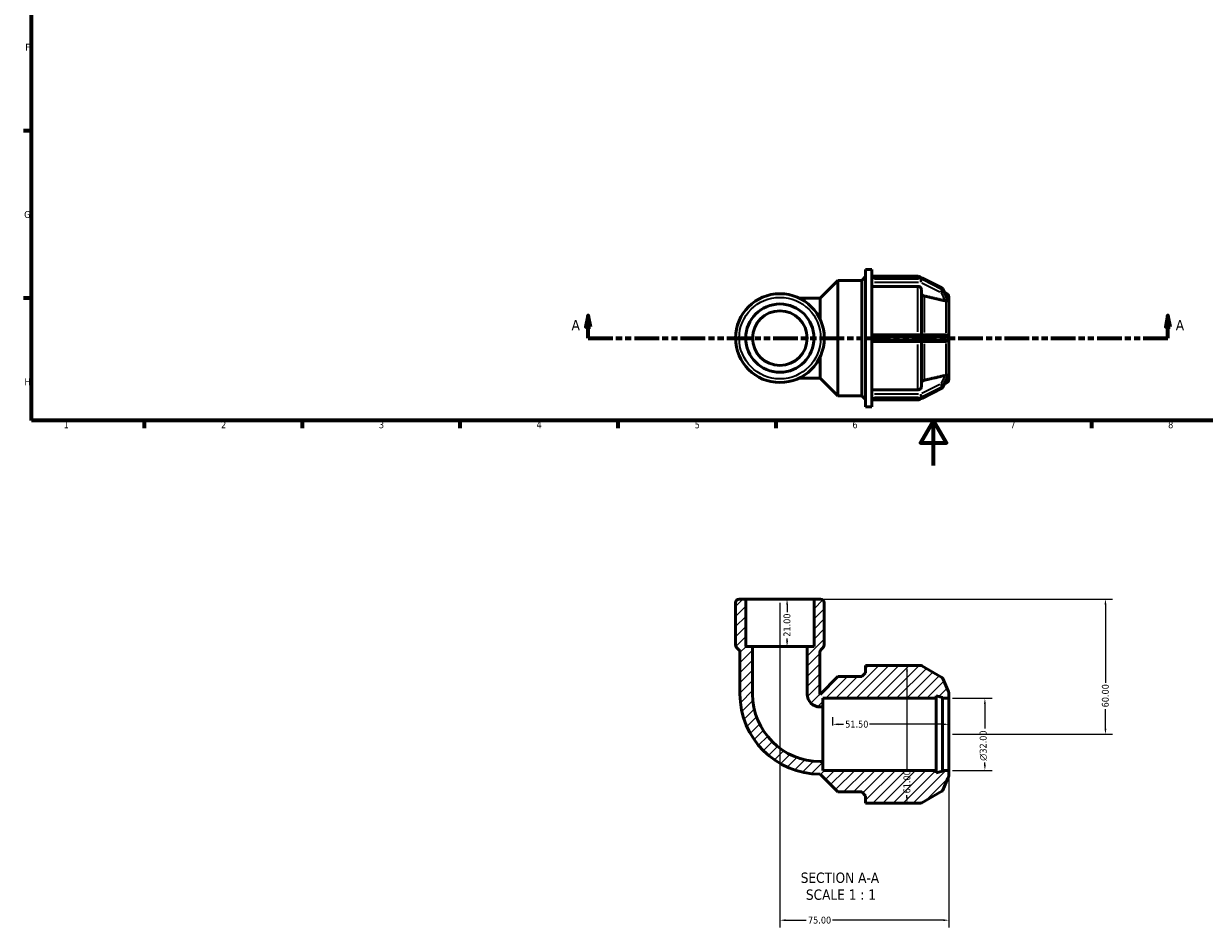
# Model space of a CAD drawing. Header units: millimetres. Extents: x 0 to 894, y -205 to 594.
# Tile 1 of 4: x 17 to 541, y -205 to 196. Entities that reach past the tile are written whole.
import ezdxf

# ---------------------------------------------------------------- set-up
doc = ezdxf.new("R2010")
doc.units = ezdxf.units.MM
doc.linetypes.add('DOUBLE_DASH_CHAIN', pattern=[1.2403, 0.6614, -0.0827, 0.1654, -0.0827, 0.1654, -0.0827])
for name, color, linetype, lineweight in [('Border (ANSI)', 7, 'Continuous', 70), ('Dimension (ANSI)', 7, 'Continuous', 25), ('Hatch (ANSI)', 7, 'Continuous', 18), ('Section Line (ANSI)', 7, 'DOUBLE_DASH_CHAIN', 70), ('Symbol (ANSI)', 7, 'Continuous', 25), ('Visible (ANSI)', 7, 'Continuous', 50), ('Visible Narrow (ANSI)', 7, 'Continuous', 35)]:
    doc.layers.add(name, color=color, linetype=linetype, lineweight=lineweight)
doc.styles.add('Label Text (ANSI)', font='tahoma.ttf')
doc.styles.add('Note Text (ANSI)', font='tahoma.ttf')
doc.dimstyles.new('Default - mm (ANSI)', dxfattribs={"dimtxt": 3.048, "dimasz": 2.5, "dimexe": 3.175, "dimexo": 1.6002, "dimgap": 0.8, "dimtad": 0, "dimtoh": 1, "dimrnd": 1e-08, "dimzin": 4, "dimdsep": 46, "dimtxsty": 'Note Text (ANSI)', "dimcen": 0.09, "dimdle": 10, "dimclrd": 256, "dimclre": 256, "dimclrt": 256, "dimadec": 1, "dimazin": 1, "dimtfac": 1, "dimtofl": 0, "dimtmove": 0, "dimatfit": 3, "dimfxl": 1, "dimtolj": 1, "dimtzin": 4, "dimlwd": -1, "dimlwe": -1, "dimarcsym": 0})

# ---------------------------------------------------------------- blocks, each defined once
blk = doc.blocks.new('Borders Default Border')
at = {"layer": 'Border (ANSI)'}
for p, q in [((20, 148.5), (16.55, 148.5)), ((20, 74.25), (16.55, 74.25)), ((70.08, 20), (70.08, 16.55)), ((140.17, 20), (140.17, 16.55)), ((210.25, 20), (210.25, 16.55)), ((280.33, 20), (280.33, 16.55)), ((350.42, 20), (350.42, 16.55)), ((490.58, 20), (490.58, 16.55))]:
    blk.add_line(p, q, dxfattribs=at)
at = {"layer": 'Border (ANSI)', "flags": 128}
for points in [[(20, 20), (20, 574), (821, 574), (821, 20), (20, 20)], [(420.5, 0), (420.5, 20), (414.73, 10), (426.27, 10), (420.5, 20)]]:
    blk.add_lwpolyline(points, dxfattribs=at)
at = {"layer": 'Border (ANSI)', "char_height": 3.05, "attachment_point": 7, "style": 'Note Text (ANSI)'}
for s, insert in [('F', (17.29, 184.1)), ('G', (16.81, 109.79)), ('H', (16.97, 35.6)), ('1', (34.35, 16.55)), ('2', (104.2, 16.55)), ('3', (174.26, 16.49)), ('4', (244.23, 16.55)), ('5', (314.48, 16.49)), ('6', (384.49, 16.49)), ('7', (454.6, 16.55)), ('8', (524.63, 16.48))]:
    blk.add_mtext(s, dxfattribs=dict(at, insert=insert))
blk = doc.blocks.new('2dTransSection0')
at = {"layer": 'Section Line (ANSI)', "linetype": 'Continuous'}
for p, q in [((267.15, 66.53), (266.15, 61.53)), ((267.15, 61.53), (267.15, 66.53)), ((268.15, 61.53), (267.15, 66.53)), ((524.56, 66.53), (523.56, 61.53)), ((524.56, 61.53), (524.56, 66.53)), ((525.56, 61.53), (524.56, 66.53)), ((266.15, 61.53), (268.15, 61.53)), ((267.15, 56.53), (267.15, 61.53)), ((523.56, 61.53), (525.56, 61.53)), ((524.56, 56.53), (524.56, 61.53)), ((267.15, 56.53), (278.08, 56.53)), ((513.62, 56.53), (524.56, 56.53))]:
    blk.add_line(p, q, dxfattribs=at)
at = {"layer": 'Section Line (ANSI)', "linetype": 'DOUBLE_DASH_CHAIN', "ltscale": 16.560007}
blk.add_line((267.15, 56.53), (524.56, 56.53), dxfattribs=at)
at = {"layer": 'Section Line (ANSI)', "linetype": 'Continuous', "flags": 128}
for points in [[(268.15, 61.53), (267.15, 66.53), (266.15, 61.53), (268.15, 61.53)], [(525.56, 61.53), (524.56, 66.53), (523.56, 61.53), (525.56, 61.53)]]:
    blk.add_lwpolyline(points, dxfattribs=at)
at = {"layer": 'Section Line (ANSI)'}
for points in [[(268.15, 61.53), (267.15, 66.53), (266.15, 61.53), (268.15, 61.53)], [(525.56, 61.53), (524.56, 66.53), (523.56, 61.53), (525.56, 61.53)]]:
    blk.add_solid(points, dxfattribs=at)
at = {"layer": 'Section Line (ANSI)', "char_height": 4.57, "attachment_point": 7, "style": 'Label Text (ANSI)'}
for insert in [(259.79, 60.03), (528.03, 60.03)]:
    blk.add_mtext('A', dxfattribs=dict(at, insert=insert))
blk = doc.blocks.new('*D7')
at = {"layer": 'Defpoints', "color": 0, "transparency": 16777216}
for p in [(352.29, -59.28), (352.29, -80.28), (355.48, -80.28)]:
    blk.add_point(p, dxfattribs=at)
at = {"layer": 'Dimension (ANSI)', "transparency": 16777216}
for p, q in [((355.48, -61.78), (355.48, -65.15)), ((355.48, -77.78), (355.48, -76.78))]:
    blk.add_line(p, q, dxfattribs=at)
for points in [[(355.06, -61.78), (355.89, -61.78), (355.48, -59.28)], [(355.06, -77.78), (355.89, -77.78), (355.48, -80.28)]]:
    blk.add_solid(points, dxfattribs=at)
at = {"layer": 'Dimension (ANSI)', "transparency": 16777216, "insert": (353.89, -75.98), "char_height": 3.048, "attachment_point": 1, "rotation": 90, "style": 'Note Text (ANSI)'}
blk.add_mtext('\\A1;21.00', dxfattribs=at)
blk = doc.blocks.new('*D8')
at = {"layer": 'Defpoints', "color": 0, "transparency": 16777216}
for p in [(367.43, -59.28), (427.29, -119.28), (496.81, -119.28)]:
    blk.add_point(p, dxfattribs=at)
at = {"layer": 'Dimension (ANSI)', "transparency": 16777216}
for p, q in [((369.03, -59.28), (499.98, -59.28)), ((496.81, -61.78), (496.81, -96.44)), ((496.81, -116.78), (496.81, -108.12)), ((428.89, -119.28), (499.98, -119.28))]:
    blk.add_line(p, q, dxfattribs=at)
for points in [[(496.39, -61.78), (497.22, -61.78), (496.81, -59.28)], [(496.39, -116.78), (497.22, -116.78), (496.81, -119.28)]]:
    blk.add_solid(points, dxfattribs=at)
at = {"layer": 'Dimension (ANSI)', "transparency": 16777216, "insert": (495.22, -107.32), "char_height": 3.048, "attachment_point": 1, "rotation": 90, "style": 'Note Text (ANSI)'}
blk.add_mtext('\\A1;60.00', dxfattribs=at)
blk = doc.blocks.new('*D9')
at = {"layer": 'Defpoints', "color": 0, "transparency": 16777216}
for p in [(352.29, -59.28), (427.29, -135.28), (352.29, -201.78)]:
    blk.add_point(p, dxfattribs=at)
at = {"layer": 'Dimension (ANSI)', "transparency": 16777216}
for p, q in [((352.29, -60.88), (352.29, -204.96)), ((427.29, -136.88), (427.29, -204.96)), ((354.79, -201.78), (363.96, -201.78)), ((424.79, -201.78), (375.61, -201.78))]:
    blk.add_line(p, q, dxfattribs=at)
for points in [[(354.79, -201.37), (354.79, -202.2), (352.29, -201.78)], [(424.79, -201.37), (424.79, -202.2), (427.29, -201.78)]]:
    blk.add_solid(points, dxfattribs=at)
at = {"layer": 'Dimension (ANSI)', "transparency": 16777216, "insert": (364.76, -200.2), "char_height": 3.048, "attachment_point": 1, "style": 'Note Text (ANSI)'}
blk.add_mtext('\\A1;75.00', dxfattribs=at)
blk = doc.blocks.new('*D10')
at = {"layer": 'Defpoints', "color": 0, "transparency": 16777216}
for p in [(427.29, -103.28), (427.29, -135.28), (443.29, -135.28)]:
    blk.add_point(p, dxfattribs=at)
at = {"layer": 'Dimension (ANSI)', "transparency": 16777216}
for p, q in [((428.89, -103.28), (446.46, -103.28)), ((443.29, -105.78), (443.29, -116.69)), ((428.89, -135.28), (446.46, -135.28)), ((443.29, -132.78), (443.29, -131.83))]:
    blk.add_line(p, q, dxfattribs=at)
for points in [[(442.87, -105.78), (443.7, -105.78), (443.29, -103.28)], [(442.87, -132.78), (443.7, -132.78), (443.29, -135.28)]]:
    blk.add_solid(points, dxfattribs=at)
at = {"layer": 'Dimension (ANSI)', "transparency": 16777216, "insert": (440.99, -131.03), "char_height": 3.048, "attachment_point": 1, "rotation": 90, "style": 'Note Text (ANSI)'}
blk.add_mtext('\\A1;\\fAIGDT|b0|i0;\\H3.0480;\\ln\\fTahoma|b0|i0;\\H3.0480;32.00', dxfattribs=at)
blk = doc.blocks.new('*D11')
at = {"layer": 'Defpoints', "color": 0, "transparency": 16777216}
for p in [(375.79, -114.84), (375.79, -117.03), (427.29, -119.28)]:
    blk.add_point(p, dxfattribs=at)
at = {"layer": 'Dimension (ANSI)', "transparency": 16777216}
for p, q in [((375.79, -115.43), (375.79, -111.66)), ((378.29, -114.84), (380.49, -114.84)), ((424.79, -114.84), (392.09, -114.84))]:
    blk.add_line(p, q, dxfattribs=at)
for points in [[(378.29, -114.42), (378.29, -115.25), (375.79, -114.84)], [(424.79, -114.42), (424.79, -115.25), (427.29, -114.84)]]:
    blk.add_solid(points, dxfattribs=at)
at = {"layer": 'Dimension (ANSI)', "transparency": 16777216, "insert": (381.29, -113.25), "char_height": 3.048, "attachment_point": 1, "style": 'Note Text (ANSI)'}
blk.add_mtext('\\A1;51.50', dxfattribs=at)
blk = doc.blocks.new('*D12')
at = {"layer": 'Defpoints', "color": 0, "transparency": 16777216}
for p in [(408.71, -88.78), (408.71, -149.78), (408.71, -149.78)]:
    blk.add_point(p, dxfattribs=at)
at = {"layer": 'Dimension (ANSI)', "transparency": 16777216}
for p, q in [((408.71, -91.28), (408.71, -134.63)), ((408.71, -147.28), (408.71, -146.31))]:
    blk.add_line(p, q, dxfattribs=at)
for points in [[(408.3, -91.28), (409.13, -91.28), (408.71, -88.78)], [(408.3, -147.28), (409.13, -147.28), (408.71, -149.78)]]:
    blk.add_solid(points, dxfattribs=at)
at = {"layer": 'Dimension (ANSI)', "transparency": 16777216, "insert": (407.13, -145.51), "char_height": 3.048, "attachment_point": 1, "rotation": 90, "style": 'Note Text (ANSI)'}
blk.add_mtext('\\A1;61.00', dxfattribs=at)

msp = doc.modelspace()

# ---------------------------------------------------------------- hatches: boundary and pattern name
at = {"layer": 'Hatch (ANSI)'}
h = msp.add_hatch(dxfattribs=at)
h.set_pattern_fill('ANSI31', color=256, scale=25.4, style=0)
h.set_pattern_definition([(45, (0, 0), (-2.245064, 2.245064), [])])
edge = h.paths.add_edge_path()
edge.add_line((367.433, -80.276), (364.404, -80.276))
edge.add_line((364.404, -80.276), (364.404, -101.396))
edge.add_ellipse((370.167, -101.396), major_axis=(-5.764, 0), ratio=1, start_angle=0, end_angle=90)
edge.add_line((370.167, -107.16), (371.287, -107.16))
edge.add_line((371.287, -107.16), (371.287, -103.276))
edge.add_line((371.287, -103.276), (421.687, -103.276))
edge.add_line((421.687, -103.276), (421.687, -102.206))
edge.add_line((421.687, -102.206), (424.487, -102.956))
edge.add_line((424.487, -102.956), (424.487, -103.276))
edge.add_line((424.487, -103.276), (427.287, -103.276))
edge.add_line((427.287, -103.276), (427.287, -100.897))
edge.add_ellipse((425.687, -100.897), major_axis=(1.6, 0), ratio=1, start_angle=0, end_angle=45.3879)
edge.add_line((426.811, -99.758), (424.612, -94.5))
edge.add_ellipse((423.727, -94.871), major_axis=(0.886, 0.37), ratio=1, start_angle=0, end_angle=37.30605)
edge.add_line((424.207, -94.039), (415.313, -88.905))
edge.add_ellipse((414.833, -89.736), major_axis=(0.48, 0.831), ratio=1, start_angle=0, end_angle=30)
edge.add_line((414.833, -88.776), (393.127, -88.776))
edge.add_line((393.127, -88.776), (390.327, -88.776))
edge.add_line((390.327, -88.776), (390.327, -91.996))
edge.add_line((390.327, -91.996), (388.647, -93.676))
edge.add_line((388.647, -93.676), (378.047, -93.676))
edge.add_line((378.047, -93.676), (370.167, -101.556))
edge.add_ellipse((370.167, -101.396), major_axis=(0, -0.16), ratio=1, start_angle=270, end_angle=360, ccw=False)
edge.add_line((370.008, -101.396), (370.008, -82.908))
edge.add_ellipse((371.608, -82.908), major_axis=(-1.6, 0), ratio=1, start_angle=315, end_angle=360, ccw=False)
edge.add_line((370.476, -81.776), (371.508, -80.745))
edge.add_ellipse((370.377, -79.613), major_axis=(1.131, -1.131), ratio=1, start_angle=0, end_angle=45)
edge.add_line((371.977, -79.613), (371.977, -60.876))
edge.add_ellipse((370.377, -60.876), major_axis=(1.6, 0), ratio=1, start_angle=0, end_angle=90)
edge.add_line((370.377, -59.276), (367.433, -59.276))
edge.add_line((367.433, -59.276), (367.433, -80.276))
edge = h.paths.add_edge_path()
edge.add_line((340.171, -80.276), (337.142, -80.276))
edge.add_line((337.142, -80.276), (337.142, -59.276))
edge.add_line((337.142, -59.276), (334.198, -59.276))
edge.add_ellipse((334.198, -60.876), major_axis=(0, 1.6), ratio=1, start_angle=0, end_angle=90)
edge.add_line((332.598, -60.876), (332.598, -79.613))
edge.add_ellipse((334.198, -79.613), major_axis=(-1.6, 0), ratio=1, start_angle=0, end_angle=45)
edge.add_line((333.067, -80.745), (334.099, -81.776))
edge.add_ellipse((332.967, -82.908), major_axis=(1.131, 1.131), ratio=1, start_angle=315, end_angle=360, ccw=False)
edge.add_line((334.567, -82.908), (334.567, -101.396))
edge.add_ellipse((370.167, -101.396), major_axis=(-35.6, 0), ratio=1, start_angle=0, end_angle=90)
edge.add_line((370.167, -136.996), (378.047, -144.876))
edge.add_line((378.047, -144.876), (388.647, -144.876))
edge.add_line((388.647, -144.876), (390.327, -146.556))
edge.add_line((390.327, -146.556), (390.327, -149.776))
edge.add_line((390.327, -149.776), (393.127, -149.776))
edge.add_line((393.127, -149.776), (414.833, -149.776))
edge.add_ellipse((414.833, -148.816), major_axis=(0, -0.96), ratio=1, start_angle=0, end_angle=30)
edge.add_line((415.313, -149.647), (424.207, -144.513))
edge.add_ellipse((423.727, -143.681), major_axis=(0.48, -0.831), ratio=1, start_angle=0, end_angle=37.30605)
edge.add_line((424.612, -144.052), (426.811, -138.794))
edge.add_ellipse((425.687, -137.655), major_axis=(1.124, -1.139), ratio=1, start_angle=0, end_angle=45.3879)
edge.add_line((427.287, -137.655), (427.287, -135.276))
edge.add_line((427.287, -135.276), (424.487, -135.276))
edge.add_line((424.487, -135.276), (424.487, -135.596))
edge.add_line((424.487, -135.596), (421.687, -136.346))
edge.add_line((421.687, -136.346), (421.687, -135.276))
edge.add_line((421.687, -135.276), (371.287, -135.276))
edge.add_line((371.287, -135.276), (371.287, -131.392))
edge.add_line((371.287, -131.392), (370.167, -131.392))
edge.add_ellipse((370.167, -101.396), major_axis=(0, -29.996), ratio=1, start_angle=270, end_angle=360, ccw=False)
edge.add_line((340.171, -101.396), (340.171, -80.276))

# ---------------------------------------------------------------- linework, layer by layer
at = {"layer": 'Visible (ANSI)'}
for p, q in [((390.327, 26.029), (390.327, 87.029)), ((390.327, 87.029), (393.127, 87.029)), ((393.127, 83.279), (393.127, 87.029)), ((393.127, 83.979), (413.491, 83.979)), ((370.167, 74.249), (378.047, 82.129)), ((378.047, 30.929), (378.047, 82.129)), ((378.047, 82.129), (388.647, 82.129)), ((388.647, 82.129), (390.327, 83.809)), ((388.647, 30.929), (388.647, 82.129)), ((393.127, 83.354), (414.833, 83.354)), ((393.127, 83.225), (393.127, 83.279)), ((393.127, 82.943), (393.127, 83.225)), ((393.127, 82.66), (393.127, 82.943)), ((393.127, 82.593), (393.127, 82.66)), ((393.127, 57.215), (393.127, 82.593)), ((413.491, 79.502), (393.127, 79.502)), ((415.263, 83.252), (424.156, 78.806)), ((370.167, 74.249), (360.87, 74.249)), ((370.167, 64.773), (370.167, 74.249)), ((415.091, 78.114), (415.091, 58.054)), ((424.591, 78.364), (426.78, 73.831)), ((426.102, 76.453), (425.427, 76.634)), ((427.287, 74.908), (427.287, 73.208)), ((427.286, 73.211), (427.287, 73.208)), ((427.287, 71.683), (427.286, 71.686)), ((427.286, 71.682), (427.287, 71.683)), ((427.287, 73.208), (427.287, 72.446)), ((427.287, 72.446), (427.287, 71.683)), ((427.287, 71.683), (427.287, 58.054)), ((414.833, 58.054), (393.127, 58.054)), ((423.727, 58.054), (414.833, 58.054)), ((425.565, 58.054), (423.727, 58.054)), ((427.286, 58.054), (427.287, 58.054)), ((427.287, 58.054), (427.287, 56.529)), ((393.127, 57.094), (393.127, 57.215)), ((393.127, 56.529), (393.127, 57.094)), ((393.127, 55.964), (393.127, 56.529)), ((393.127, 55.842), (393.127, 55.964)), ((393.127, 30.465), (393.127, 55.842)), ((393.127, 55.004), (414.833, 55.004)), ((414.833, 55.004), (423.727, 55.004)), ((415.091, 55.004), (415.091, 34.944)), ((423.727, 55.004), (425.565, 55.004)), ((427.287, 55.004), (427.286, 55.004)), ((427.287, 56.529), (427.287, 55.004)), ((427.287, 55.004), (427.287, 41.374)), ((370.167, 38.809), (370.167, 48.285)), ((360.87, 38.809), (370.167, 38.809)), ((370.167, 38.809), (378.047, 30.929)), ((426.78, 39.226), (424.591, 34.693)), ((427.287, 41.374), (427.286, 41.375)), ((427.286, 41.372), (427.287, 41.374)), ((427.287, 39.849), (427.286, 39.847)), ((427.287, 41.374), (427.287, 40.612)), ((427.287, 40.612), (427.287, 39.849)), ((427.287, 39.849), (427.287, 38.15)), ((393.127, 33.556), (413.491, 33.556)), ((424.156, 34.252), (415.263, 29.805)), ((426.102, 36.604), (425.427, 36.423)), ((378.047, 30.929), (388.647, 30.929)), ((388.647, 30.929), (390.327, 29.249)), ((393.127, 30.398), (393.127, 30.465)), ((393.127, 30.115), (393.127, 30.398)), ((393.127, 29.833), (393.127, 30.115)), ((393.127, 29.778), (393.127, 29.833)), ((393.127, 26.029), (393.127, 29.778)), ((414.833, 29.704), (393.127, 29.704)), ((393.127, 29.079), (413.491, 29.079)), ((390.327, 26.029), (393.127, 26.029)), ((332.598, -60.876), (332.598, -79.613)), ((337.142, -59.276), (334.198, -59.276)), ((337.142, -80.276), (337.142, -59.276)), ((367.433, -59.276), (337.142, -59.276)), ((370.377, -59.276), (367.433, -59.276)), ((367.433, -59.276), (367.433, -80.276)), ((371.977, -79.613), (371.977, -60.876)), ((333.067, -80.745), (334.099, -81.776)), ((334.567, -82.908), (334.567, -101.396)), ((340.171, -80.276), (337.142, -80.276)), ((340.171, -101.396), (340.171, -80.276)), ((364.404, -80.276), (340.171, -80.276)), ((367.433, -80.276), (364.404, -80.276)), ((364.404, -80.276), (364.404, -101.396)), ((370.008, -101.396), (370.008, -82.908)), ((370.476, -81.776), (371.508, -80.745)), ((393.127, -88.776), (390.327, -88.776)), ((390.327, -88.776), (390.327, -91.996)), ((414.833, -88.776), (393.127, -88.776)), ((424.207, -94.039), (415.313, -88.905)), ((378.047, -93.676), (370.167, -101.556)), ((388.647, -93.676), (378.047, -93.676)), ((390.327, -91.996), (388.647, -93.676)), ((426.811, -99.758), (424.612, -94.5)), ((371.287, -107.16), (371.287, -103.276)), ((371.287, -103.276), (421.687, -103.276)), ((421.687, -103.276), (421.687, -102.206)), ((421.687, -102.206), (424.487, -102.956)), ((421.687, -135.276), (421.687, -103.276)), ((424.487, -102.956), (424.487, -103.276)), ((424.487, -103.276), (427.287, -103.276)), ((424.487, -135.276), (424.487, -103.276)), ((427.287, -103.276), (427.287, -100.897)), ((427.287, -135.276), (427.287, -103.276)), ((370.167, -107.16), (371.287, -107.16)), ((371.287, -107.16), (371.287, -131.392)), ((371.287, -131.392), (370.167, -131.392)), ((371.287, -135.276), (371.287, -131.392)), ((421.687, -135.276), (371.287, -135.276)), ((421.687, -136.346), (421.687, -135.276)), ((424.487, -135.596), (421.687, -136.346)), ((427.287, -135.276), (424.487, -135.276)), ((424.487, -135.276), (424.487, -135.596)), ((427.287, -137.655), (427.287, -135.276)), ((370.167, -136.996), (378.047, -144.876)), ((424.612, -144.052), (426.811, -138.794)), ((378.047, -144.876), (388.647, -144.876)), ((388.647, -144.876), (390.327, -146.556)), ((390.327, -146.556), (390.327, -149.776)), ((415.313, -149.647), (424.207, -144.513)), ((390.327, -149.776), (393.127, -149.776)), ((393.127, -149.776), (414.833, -149.776))]:
    msp.add_line(p, q, dxfattribs=at)
for radius in [19.689, 15.146, 12.116]:
    msp.add_circle((352.287, 56.529), radius, dxfattribs=at)
for centre, radius, start, end in [((413.491, 82.379), 1.6, 37.53938, 90), ((414.833, 82.394), 0.96, 63.43495, 90), ((423.727, 77.947), 0.96, 25.7749, 63.43495), ((425.687, 74.908), 1.6, 0, 75), ((425.687, 38.15), 1.6, 285, 0), ((423.727, 35.111), 0.96, 296.56505, 334.2251), ((413.491, 30.679), 1.6, 270, 322.46062), ((414.833, 30.664), 0.96, 270, 296.56505), ((334.198, -60.876), 1.6, 90, 180), ((370.377, -60.876), 1.6, 0, 90), ((334.198, -79.613), 1.6, 180, 225), ((332.967, -82.908), 1.6, 0, 45), ((371.608, -82.908), 1.6, 135, 180), ((370.377, -79.613), 1.6, 315, 0), ((414.833, -89.736), 0.96, 60, 90), ((423.727, -94.871), 0.96, 22.69395, 60), ((370.167, -101.396), 35.6, 180, 270), ((370.167, -101.396), 29.996, 180, 270), ((370.167, -101.396), 5.764, 180, 270), ((370.167, -101.396), 0.16, 180, 270), ((425.687, -100.897), 1.6, 0, 45.3879), ((425.687, -137.655), 1.6, 314.6121, 0), ((423.727, -143.681), 0.96, 300, 337.30605), ((414.833, -148.816), 0.96, 270, 300)]:
    msp.add_arc(centre, radius, start, end, dxfattribs=at)
for points, knots in [([(415.091, 78.114), (415.091, 78.285), (415.044, 78.487), (414.893, 78.804), (414.761, 78.975), (414.482, 79.217), (414.285, 79.331), (413.92, 79.462), (413.688, 79.502), (413.491, 79.502)], [-0.23715043, -0.23715043, -0.23715043, -0.23715043, -0.17777855, -0.17777855, -0.11846315, -0.11846315, -0.05920815, -0.05920815, 0, 0, 0, 0]), ([(416.276, 75.257), (416.207, 75.273), (416.14, 75.293), (415.896, 75.381), (415.699, 75.495), (415.42, 75.737), (415.288, 75.908), (415.137, 76.225), (415.091, 76.427), (415.091, 76.598)], [0.51363005, 0.51363005, 0.51363005, 0.51363005, 0.53358217, 0.53358217, 0.59284832, 0.59284832, 0.65219237, 0.65219237, 0.71159169, 0.71159169, 0.71159169, 0.71159169]), ([(426.78, 73.831), (426.795, 73.8), (426.805, 73.774), (426.815, 73.733), (426.818, 73.717), (426.817, 73.702)], [-0.232396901, -0.232396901, -0.232396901, -0.232396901, -0.21082261, -0.21082261, -0.19246545, -0.19246545, -0.19246545, -0.19246545]), ([(426.817, 73.702), (426.813, 73.614), (426.811, 73.523), (426.811, 73.432), (426.811, 73.341), (426.813, 73.242), (426.817, 73.137)], [1.33103598, 1.33103598, 1.33103598, 1.33103598, 1.38568481, 1.38568481, 1.38568481, 1.44033365, 1.44033365, 1.44033365, 1.44033365]), ([(426.102, 73.032), (426.082, 73.032), (426.061, 73.032), (425.895, 73.036), (425.739, 73.057), (425.594, 73.089), (425.584, 73.091), (425.574, 73.094), (425.565, 73.096)], [0.606486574, 0.606486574, 0.606486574, 0.606486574, 0.612741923, 0.612741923, 0.657706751, 0.657706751, 0.657706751, 0.660705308, 0.660705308, 0.660705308, 0.660705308]), ([(426.817, 73.137), (426.818, 73.121), (426.816, 73.106), (426.799, 73.065), (426.774, 73.051), (426.686, 73.025), (426.585, 73.027), (426.345, 73.031), (426.23, 73.033), (426.102, 73.032)], [-0.19512185, -0.19512185, -0.19512185, -0.19512185, -0.18211866, -0.18211866, -0.15242939, -0.15242939, -0.08919668, -0.08919668, -0.04438909, -0.04438909, -0.04438909, -0.04438909]), ([(425.565, 58.054), (425.574, 58.054), (425.584, 58.054), (425.594, 58.053), (425.739, 58.051), (425.895, 58.024), (426.061, 57.962), (426.082, 57.954), (426.102, 57.946)], [0.654708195, 0.654708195, 0.654708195, 0.654708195, 0.657706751, 0.657706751, 0.657706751, 0.70267158, 0.70267158, 0.708926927, 0.708926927, 0.708926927, 0.708926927]), ([(426.102, 57.946), (426.162, 57.92), (426.219, 57.89), (426.436, 57.76), (426.563, 57.642), (426.703, 57.461), (426.745, 57.391), (426.793, 57.272), (426.807, 57.221), (426.816, 57.144), (426.817, 57.119), (426.817, 57.094)], [-0.36020375, -0.36020375, -0.36020375, -0.36020375, -0.3370342, -0.3370342, -0.26820399, -0.26820399, -0.22713993, -0.22713993, -0.19974321, -0.19974321, -0.18651494, -0.18651494, -0.18651494, -0.18651494]), ([(426.102, 55.112), (426.082, 55.103), (426.061, 55.095), (425.895, 55.033), (425.739, 55.007), (425.594, 55.004), (425.584, 55.004), (425.574, 55.004), (425.565, 55.004)], [0.606486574, 0.606486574, 0.606486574, 0.606486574, 0.612741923, 0.612741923, 0.657706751, 0.657706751, 0.657706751, 0.660705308, 0.660705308, 0.660705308, 0.660705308]), ([(426.817, 55.964), (426.818, 55.928), (426.815, 55.892), (426.797, 55.798), (426.777, 55.735), (426.678, 55.549), (426.577, 55.428), (426.342, 55.237), (426.226, 55.166), (426.102, 55.112)], [-0.18782953, -0.18782953, -0.18782953, -0.18782953, -0.16885304, -0.16885304, -0.13764731, -0.13764731, -0.08405847, -0.08405847, -0.04302488, -0.04302488, -0.04302488, -0.04302488]), ([(426.817, 57.094), (426.813, 56.9), (426.811, 56.711), (426.811, 56.529), (426.811, 56.347), (426.813, 56.157), (426.817, 55.964)], [-0.05464884, -0.05464884, -0.05464884, -0.05464884, 0, 0, 0, 0.05464884, 0.05464884, 0.05464884, 0.05464884]), ([(415.091, 36.46), (415.091, 36.631), (415.137, 36.833), (415.288, 37.15), (415.42, 37.321), (415.699, 37.563), (415.896, 37.677), (416.14, 37.765), (416.207, 37.785), (416.276, 37.801)], [0.23717922, 0.23717922, 0.23717922, 0.23717922, 0.29657854, 0.29657854, 0.35592259, 0.35592259, 0.41518874, 0.41518874, 0.43514085, 0.43514085, 0.43514085, 0.43514085]), ([(425.565, 39.962), (425.574, 39.964), (425.584, 39.966), (425.594, 39.968), (425.739, 40), (425.895, 40.022), (426.061, 40.026), (426.082, 40.026), (426.102, 40.026)], [0.654708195, 0.654708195, 0.654708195, 0.654708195, 0.657706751, 0.657706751, 0.657706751, 0.70267158, 0.70267158, 0.708926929, 0.708926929, 0.708926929, 0.708926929]), ([(426.102, 40.026), (426.236, 40.024), (426.363, 40.026), (426.6, 40.03), (426.698, 40.032), (426.79, 39.999), (426.806, 39.98), (426.816, 39.948), (426.817, 39.935), (426.817, 39.92)], [-0.29472306, -0.29472306, -0.29472306, -0.29472306, -0.26374494, -0.26374494, -0.22772673, -0.22772673, -0.20616772, -0.20616772, -0.19466633, -0.19466633, -0.19466633, -0.19466633]), ([(426.817, 39.355), (426.818, 39.342), (426.816, 39.326), (426.805, 39.283), (426.794, 39.255), (426.78, 39.226)], [-0.177003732, -0.177003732, -0.177003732, -0.177003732, -0.166751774, -0.166751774, -0.152012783, -0.152012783, -0.152012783, -0.152012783]), ([(426.817, 39.92), (426.813, 39.815), (426.811, 39.717), (426.811, 39.626), (426.811, 39.534), (426.813, 39.444), (426.817, 39.355)], [-0.05464884, -0.05464884, -0.05464884, -0.05464884, 0, 0, 0, 0.05464884, 0.05464884, 0.05464884, 0.05464884]), ([(413.491, 33.556), (413.688, 33.556), (413.92, 33.596), (414.285, 33.727), (414.482, 33.841), (414.761, 34.083), (414.893, 34.254), (415.044, 34.57), (415.091, 34.772), (415.091, 34.944)], [0, 0, 0, 0, 0.05920815, 0.05920815, 0.11846315, 0.11846315, 0.17777855, 0.17777855, 0.23715043, 0.23715043, 0.23715043, 0.23715043])]:
    msp.add_open_spline(points, degree=3, knots=knots, dxfattribs=at)
for points, weights in [([(425.565, 73.096), (421.193, 74.113), (416.276, 75.257)], [1.00021191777, 1.00182382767, 1]), ([(416.276, 37.801), (421.193, 38.944), (425.565, 39.962)], [1, 1.00182382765, 1.00021191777])]:
    msp.add_rational_spline(points, weights, degree=2, dxfattribs=at)
for points in [[(427.287, 72.446), (427.287, 72.687), (427.288, 72.947), (427.286, 73.211)], [(427.286, 71.686), (427.288, 71.941), (427.287, 72.204), (427.287, 72.446)], [(427.286, 71.682), (427.286, 71.684), (427.286, 71.685), (427.286, 71.686)], [(427.287, 56.529), (427.287, 57.012), (427.288, 57.535), (427.286, 58.054)], [(427.286, 55.004), (427.288, 55.523), (427.287, 56.045), (427.287, 56.529)], [(427.286, 41.372), (427.286, 41.373), (427.286, 41.374), (427.286, 41.375)], [(427.287, 40.612), (427.287, 40.854), (427.288, 41.116), (427.286, 41.372)], [(427.286, 39.847), (427.288, 40.11), (427.287, 40.37), (427.287, 40.612)]]:
    msp.add_open_spline(points, degree=3, dxfattribs=at)
at = {"layer": 'Visible Narrow (ANSI)'}
for p, q in [((413.491, 83.414), (413.491, 83.977)), ((394.213, 83.225), (413.748, 83.225)), ((413.748, 82.66), (394.213, 82.66)), ((394.213, 81.349), (413.748, 81.349)), ((413.491, 59.334), (413.491, 78.774)), ((414.833, 83.237), (414.833, 83.353)), ((414.833, 83.197), (414.833, 82.688)), ((414.833, 81.415), (414.833, 82.62)), ((415.278, 81.126), (423.282, 77.124)), ((415.313, 82.577), (415.313, 83.085)), ((415.758, 82.891), (423.762, 78.889)), ((423.762, 78.324), (415.758, 82.326)), ((424.207, 78.639), (424.207, 78.13)), ((416.276, 74.664), (416.276, 59.078)), ((423.819, 76.712), (425.473, 73.286)), ((424.612, 77.731), (424.612, 78.239)), ((424.723, 78.039), (426.707, 73.931)), ((426.707, 73.366), (424.723, 77.474)), ((426.102, 75.354), (426.102, 76.45)), ((426.102, 58.843), (426.102, 72.51)), ((414.833, 57.169), (414.833, 58.051)), ((394.213, 57.094), (413.748, 57.094)), ((413.748, 55.964), (394.213, 55.964)), ((413.491, 34.284), (413.491, 53.723)), ((414.833, 57.037), (414.833, 56.02)), ((414.833, 55.007), (414.833, 55.888)), ((415.291, 57.094), (414.858, 57.094)), ((414.858, 55.964), (415.291, 55.964)), ((415.313, 56.02), (415.313, 57.037)), ((415.758, 57.094), (423.762, 57.094)), ((423.762, 55.964), (415.758, 55.964)), ((416.276, 53.98), (416.276, 38.393)), ((424.207, 57.037), (424.207, 56.02)), ((424.6, 57.094), (424.234, 57.094)), ((424.234, 55.964), (424.6, 55.964)), ((424.612, 56.02), (424.612, 57.037)), ((424.723, 57.094), (426.707, 57.094)), ((426.707, 55.964), (424.723, 55.964)), ((426.102, 40.547), (426.102, 54.215)), ((425.473, 39.771), (423.819, 36.346)), ((424.723, 35.583), (426.707, 39.692)), ((426.707, 39.127), (424.723, 35.018)), ((426.102, 36.607), (426.102, 37.703)), ((413.748, 31.709), (394.213, 31.709)), ((414.833, 30.438), (414.833, 31.642)), ((423.282, 35.933), (415.278, 31.931)), ((415.758, 30.731), (423.762, 34.733)), ((423.762, 34.168), (415.758, 30.166)), ((424.207, 34.927), (424.207, 34.419)), ((424.612, 34.818), (424.612, 35.327)), ((394.213, 30.398), (413.748, 30.398)), ((413.748, 29.833), (394.213, 29.833)), ((413.491, 29.08), (413.491, 29.643)), ((414.833, 30.369), (414.833, 29.861)), ((414.833, 29.704), (414.833, 29.82)), ((415.313, 29.972), (415.313, 30.481))]:
    msp.add_line(p, q, dxfattribs=at)
msp.add_circle((352.287, 56.529), 18.089, dxfattribs=at)
for centre, major_axis, ratio, start_param, end_param in [((414.833, 82.394), (0.96, 0), 0.8660254, 1.0733775, 1.5446164), ((414.833, 81.829), (-0.96, 0), 0.8660254, 4.2149701, 4.686209), ((414.833, 81.829), (0.429, 0.859), 0.25, 4.3272812, 5.7409979), ((414.833, 82.394), (0.429, 0.859), 0.25, 5.8427201, 6.2600029), ((423.727, 77.947), (0.429, 0.859), 0.25, 5.8427201, 6.2600029), ((423.727, 77.947), (0.96, 0), 0.8660254, 0.4286398, 1.0146419), ((423.727, 77.382), (-0.429, -0.859), 0.25, 1.1856885, 2.5994052), ((423.727, 77.382), (0.864, 0.417), 0.4612894, 4.5717601, 5.9854768), ((423.727, 77.382), (-0.96, 0), 0.8660254, 3.5702325, 4.1562345), ((423.727, 77.947), (0.864, 0.417), 0.4612894, 6.074975, 6.2722269), ((414.833, 57.094), (0, 0.96), 0.5, 4.7909288, 6.2046455), ((423.727, 57.094), (0, 0.96), 0.5, 4.7909288, 6.2046455), ((423.727, 57.094), (0, 0.96), 0.9225788, 4.7909288, 6.2046455), ((414.833, 55.964), (0, -0.96), 0.5, 0.0785398, 1.4922565), ((423.727, 55.964), (0, -0.96), 0.5, 0.0785398, 1.4922565), ((423.727, 55.964), (0, -0.96), 0.9225788, 0.0785398, 1.4922565), ((414.833, 31.229), (-0.429, 0.859), 0.25, 3.6837801, 5.0974968), ((423.727, 35.676), (0.429, -0.859), 0.25, 0.5421874, 1.9559041), ((423.727, 35.676), (0.864, -0.417), 0.4612894, 0.2977085, 1.7114252), ((423.727, 35.111), (0.429, -0.859), 0.25, 0.0231824, 0.4404652), ((423.727, 35.676), (0.96, 0), 0.8660254, 5.2685434, 5.8545455), ((423.727, 35.111), (-0.96, 0), 0.8660254, 2.1269508, 2.7129528), ((423.727, 35.111), (0.864, -0.417), 0.4612894, 0.0109584, 0.2082103), ((414.833, 31.229), (0.96, 0), 0.8660254, 4.7385689, 5.2098078), ((414.833, 30.664), (-0.96, 0), 0.8660254, 1.5969763, 2.0682152), ((414.833, 30.664), (0.429, -0.859), 0.25, 0.0231824, 0.4404652)]:
    msp.add_ellipse(centre, major_axis=major_axis, ratio=ratio, start_param=start_param, end_param=end_param, dxfattribs=at)

# ---------------------------------------------------------------- block references
msp.add_blockref('Borders Default Border', (0, 0))
at = {"layer": 'Section Line (ANSI)'}
msp.add_blockref('2dTransSection0', (0, 0), dxfattribs=at)

# ---------------------------------------------------------------- texts
at = {"layer": 'Symbol (ANSI)', "char_height": 4.572, "attachment_point": 7, "style": 'Label Text (ANSI)'}
for s, insert in [('SECTION A-A', (361.518, -185.291)), ('SCALE 1 : 1', (363.838, -192.804))]:
    msp.add_mtext(s, dxfattribs=dict(at, insert=insert))

# ---------------------------------------------------------------- dimensions: what is measured, and where the dimension line sits
at = {"layer": 'Dimension (ANSI)'}
for base, p1, p2, angle, override, picture, middle in [((355.476, -80.276), (352.287, -59.276), (352.287, -80.276), 270, {"dimtoh": 0, "dimdec": 2, "dimse1": 1, "dimse2": 1, "dimtp": 0, "dimtm": 0, "dimtdec": 2, "dimatfit": 1}, '*D7', (355.476, -70.967)), ((352.287, -201.783), (427.287, -135.276), (352.287, -59.276), 180, {"dimtoh": 0, "dimdec": 2, "dimtp": 0, "dimtm": 0, "dimtdec": 2, "dimatfit": 1}, '*D9', (369.787, -201.783)), ((496.806, -119.276), (367.433, -59.276), (427.287, -119.276), 270, {"dimtoh": 0, "dimdec": 2, "dimtp": 0, "dimtm": 0, "dimtdec": 2, "dimatfit": 1}, '*D8', (496.806, -102.276)), ((408.714, -149.776), (408.714, -88.776), (408.714, -149.776), 90, {"dimtoh": 0, "dimdec": 2, "dimse1": 1, "dimse2": 1, "dimtp": 0, "dimtm": 0, "dimtdec": 2, "dimatfit": 1}, '*D12', (408.714, -140.467)), ((375.788, -114.838), (427.287, -119.276), (375.788, -117.026), 180, {"dimtoh": 0, "dimdec": 2, "dimse1": 1, "dimtp": 0, "dimtm": 0, "dimtdec": 2, "dimatfit": 1}, '*D11', (386.287, -114.838))]:
    dim = msp.add_linear_dim(base=base, p1=p1, p2=p2, angle=angle, dimstyle='Default - mm (ANSI)', override=override, dxfattribs=at)
    dim.commit()
    dim.dimension.update_dxf_attribs({"geometry": picture, "text_midpoint": middle, "dimtype": 160})
dim = msp.add_linear_dim(base=(443.287, -135.276), p1=(427.287, -103.276), p2=(427.287, -135.276), angle=90, text='\\fAIGDT|b0|i0;\\H3.0480;\\ln\\fTahoma|b0|i0;\\H3.0480;<>', dimstyle='Default - mm (ANSI)', override={"dimtoh": 0, "dimdec": 2, "dimtp": 0, "dimtm": 0, "dimtdec": 2, "dimatfit": 1}, dxfattribs=at)
dim.commit()
dim.dimension.update_dxf_attribs({"geometry": '*D10', "text_midpoint": (443.287, -124.259), "dimtype": 160})

doc.saveas('drawing.dxf')
